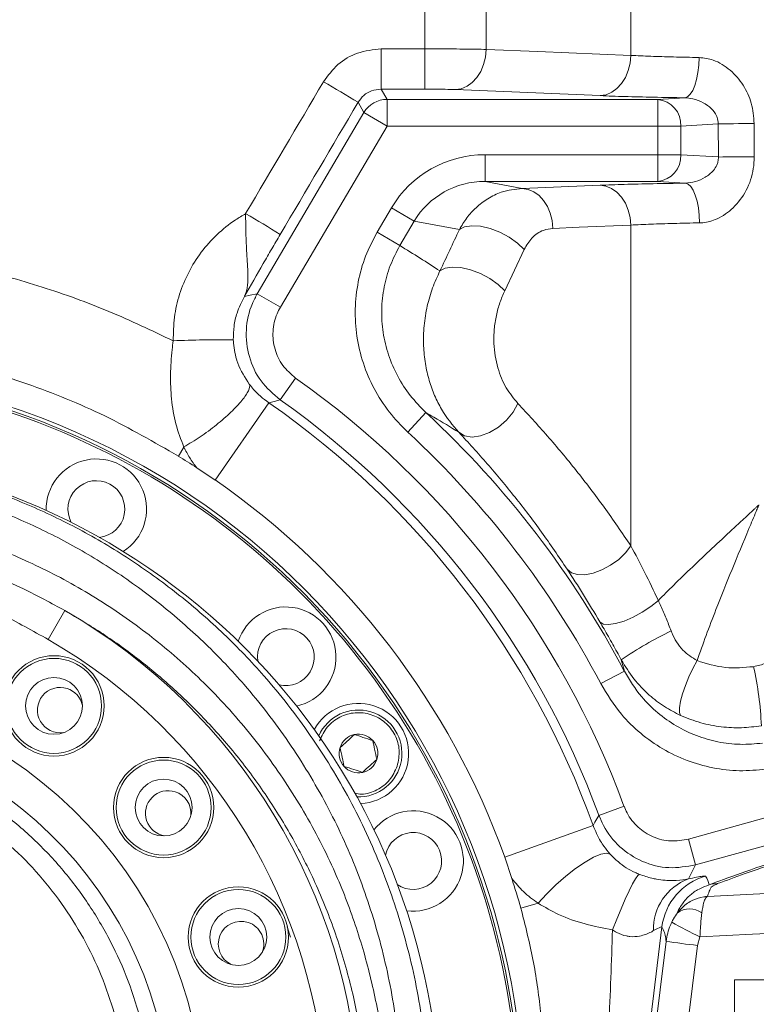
# Model space of a CAD drawing. Header units: millimetres. Extents: x 0 to 16820, y 0 to 11880.
# Tile 27 of 120: x 2758 to 2868, y 8057 to 8204. Entities that reach past the tile are written whole.
import ezdxf

# ---------------------------------------------------------------- set-up
doc = ezdxf.new("R2010")
doc.units = ezdxf.units.MM
doc.header["$LTSCALE"] = 20
doc.linetypes.add('PHANTOM', pattern=[12.7, 6.35, -1.27, 1.27, -1.27, 1.27, -1.27])
doc.styles.add('SLDTEXTSTYLE0', font='TXT', dxfattribs={"width": 0.605})
doc.dimstyles.new('SLDDIMSTYLE0', dxfattribs={"dimtxt": 140, "dimasz": 100, "dimexe": 0, "dimexo": 0.0625, "dimgap": 35, "dimtad": 1, "dimtoh": 1, "dimdec": 0, "dimrnd": 1e-09, "dimzin": 12, "dimdsep": 46, "dimtxsty": 'SLDTEXTSTYLE0', "dimsah": 1, "dimcen": 0.09, "dimadec": 0, "dimazin": 0, "dimtfac": 1, "dimtofl": 0, "dimtmove": 0, "dimatfit": 3, "dimfxl": 0, "dimfrac": 2, "dimtolj": 1, "dimtzin": 12, "dimarcsym": 0})

# ---------------------------------------------------------------- blocks, each defined once
blk = doc.blocks.new('*D5')
at = {"color": 7, "linetype": 'Continuous', "lineweight": 0}
for p, q in [((2720.78, 9015.29), (5150.78, 9015.29)), ((5120.78, 9015.29), (5120.78, 6644.47)), ((2871.03, 6644.47), (5150.78, 6644.47))]:
    blk.add_line(p, q, dxfattribs=at)
for points in [[(5120.78, 9015.29), (5105.78, 8915.29), (5135.78, 8915.29)], [(5120.78, 6644.47), (5135.78, 6744.47), (5105.78, 6744.47)]]:
    blk.add_solid(points, dxfattribs=at)
at = {"color": 7, "linetype": 'Continuous', "lineweight": 0, "insert": (4940.31, 7616), "char_height": 140, "attachment_point": 1, "rotation": 90, "style": 'SLDTEXTSTYLE0'}
blk.add_mtext('2371', dxfattribs=at)

msp = doc.modelspace()

# ---------------------------------------------------------------- linework, layer by layer
at = {"color": 8, "linetype": 'Continuous', "lineweight": 0}
for p, q in [((2818.46, 8199.66), (2818.46, 8309.79)), ((2827.66, 8309.89), (2827.66, 8199.58)), ((2849.29, 8198.68), (2849.29, 8267.72)), ((2811.95, 8193.64), (2811.95, 8199.66)), ((2811.95, 8199.66), (2818.46, 8199.66)), ((2818.46, 8193.64), (2818.46, 8199.66)), ((2811.95, 8193.64), (2812.83, 8192.11)), ((2818.46, 8193.64), (2811.95, 8193.64)), ((2844.69, 8192.67), (2823.06, 8193.57)), ((2809.38, 8190.14), (2808.5, 8191.68)), ((2812.83, 8188.11), (2812.83, 8192.11)), ((2812.83, 8192.11), (2853.31, 8192.11)), ((2853.31, 8192.11), (2857.37, 8192.35)), ((2853.31, 8188.11), (2853.31, 8192.11)), ((2793.43, 8163.06), (2809.38, 8190.14)), ((2809.38, 8190.14), (2812.83, 8188.11)), ((2862.37, 8188.45), (2856.77, 8188.11)), ((2862.39, 8183.5), (2862.37, 8188.45)), ((2867.74, 8188.49), (2867.75, 8183.54)), ((2812.83, 8188.11), (2796.88, 8161.04)), ((2853.31, 8188.11), (2812.83, 8188.11)), ((2853.31, 8183.84), (2853.31, 8188.11)), ((2853.31, 8188.11), (2856.77, 8188.11)), ((2856.77, 8188.11), (2856.77, 8183.84)), ((2827.5, 8183.84), (2827.5, 8179.84)), ((2827.5, 8183.84), (2853.31, 8183.84)), ((2853.31, 8183.84), (2853.31, 8179.84)), ((2853.31, 8183.84), (2856.77, 8183.84)), ((2856.77, 8183.84), (2862.39, 8183.5)), ((2853.31, 8179.84), (2827.5, 8179.84)), ((2827.5, 8179.84), (2833.04, 8178.79)), ((2857.45, 8179.59), (2853.31, 8179.84)), ((2833.04, 8178.79), (2844.69, 8179.27)), ((2811.36, 8172.26), (2813.51, 8175.92)), ((2813.51, 8175.92), (2816.91, 8173.92)), ((2816.91, 8173.92), (2814.75, 8170.26)), ((2823.66, 8172.64), (2816.91, 8173.92)), ((2811.36, 8172.26), (2814.75, 8170.26)), ((2849.29, 8125.37), (2849.29, 8173.32)), ((2833.34, 8169.69), (2830.43, 8163.51)), ((2793.43, 8163.06), (2796.88, 8161.04)), ((2796.85, 8147.18), (2799.15, 8150.45)), ((2787.15, 8135.2), (2795.15, 8146.74)), ((2815.94, 8142.35), (2818.65, 8145.28)), ((2781.63, 8138.77), (2782.45, 8140.13)), ((2764.67, 8115.67), (2762.18, 8111.34)), ((2848.32, 8106.61), (2847.86, 8108.32)), ((2844.79, 8104.75), (2848.32, 8106.61)), ((2857.91, 8081.5), (2887.48, 8089.7)), ((2844.52, 8085.06), (2848.27, 8086.44)), ((2888.55, 8085.85), (2858.97, 8077.65)), ((2830.43, 8078.8), (2843.65, 8083.54)), ((2858.97, 8077.65), (2857.91, 8081.5)), ((2858.97, 8077.65), (2857.89, 8075.55)), ((2860.76, 8072.93), (2870.54, 8073.42)), ((2832.85, 8071.18), (2835.43, 8071.91)), ((2798.41, 8066.85), (2797.89, 8068.4)), ((2859.63, 8066.89), (2859.25, 8065.6)), ((2859.25, 8065.6), (2848.81, 7980.61))]:
    msp.add_line(p, q, dxfattribs=at)
at = {"color": 7, "linetype": 'Continuous', "lineweight": 0}
for p, q in [((2787.15, 8135.2), (2784.38, 8137.03)), ((2831.49, 8075.64), (2830.43, 8078.8)), ((2864.78, 8060.47), (2864.78, 7981.13)), ((2870.84, 8060.47), (2864.78, 8060.47))]:
    msp.add_line(p, q, dxfattribs=at)
at = {"color": 8, "linetype": 'Continuous', "lineweight": 0, "flags": 128}
for points in [[(2823.06, 8193.57), (2823.94, 8193.71), (2824.8, 8194.07), (2825.58, 8194.63), (2826.28, 8195.38), (2826.85, 8196.28), (2827.28, 8197.31), (2827.55, 8198.42), (2827.66, 8199.58)], [(2827.66, 8199.58), (2835.37, 8199.26), (2849.29, 8198.68)], [(2844.69, 8192.67), (2845.58, 8192.81), (2846.43, 8193.17), (2847.22, 8193.73), (2847.91, 8194.48), (2848.48, 8195.38), (2848.91, 8196.41), (2849.19, 8197.53), (2849.29, 8198.68)], [(2857.37, 8192.35), (2857.78, 8192.5), (2858.17, 8192.87), (2858.54, 8193.44), (2858.86, 8194.19), (2859.13, 8195.09), (2859.33, 8196.12), (2859.46, 8197.22), (2859.51, 8198.37)], [(2862.37, 8188.45), (2862.82, 8188.46), (2863.35, 8188.46), (2863.96, 8188.47), (2864.64, 8188.47), (2865.37, 8188.48), (2866.14, 8188.48), (2866.93, 8188.49), (2867.74, 8188.49)], [(2857.45, 8179.59), (2857.85, 8179.44), (2858.24, 8179.08), (2858.6, 8178.52), (2858.92, 8177.79), (2859.19, 8176.89), (2859.39, 8175.88), (2859.52, 8174.79), (2859.58, 8173.65)], [(2833.04, 8178.79), (2833.93, 8178.65), (2834.77, 8178.3), (2835.56, 8177.74), (2836.25, 8177), (2836.82, 8176.1), (2837.25, 8175.08), (2837.53, 8173.98), (2837.64, 8172.83)], [(2844.69, 8179.27), (2845.57, 8179.14), (2846.42, 8178.78), (2847.21, 8178.22), (2847.9, 8177.48), (2848.47, 8176.59), (2848.9, 8175.57), (2849.18, 8174.46), (2849.29, 8173.32)], [(2823.66, 8172.64), (2824.42, 8173.05), (2825.49, 8173.22), (2826.8, 8173.13), (2828.24, 8172.8), (2829.71, 8172.24), (2831.12, 8171.5), (2832.36, 8170.63), (2833.34, 8169.69)], [(2849.29, 8173.32), (2841.58, 8173), (2837.64, 8172.83)], [(2820.74, 8166.46), (2821.51, 8166.87), (2822.58, 8167.04), (2823.88, 8166.95), (2825.32, 8166.62), (2826.8, 8166.06), (2828.2, 8165.32), (2829.44, 8164.45), (2830.43, 8163.51)], [(2791.51, 8162.65), (2792.34, 8162.83), (2793.43, 8163.06)], [(2796.85, 8147.18), (2795.96, 8146.95), (2795.15, 8146.74)], [(2823.56, 8142.34), (2824.44, 8141.82), (2825.56, 8141.63), (2826.83, 8141.79), (2828.17, 8142.29), (2829.48, 8143.09), (2830.68, 8144.13), (2831.67, 8145.34), (2832.4, 8146.64)], [(2839.76, 8121.87), (2840.4, 8121.34), (2841.3, 8121.06), (2842.41, 8121.04), (2843.66, 8121.28), (2844.97, 8121.76), (2846.27, 8122.46), (2847.47, 8123.33), (2848.49, 8124.32), (2849.29, 8125.37)], [(2844.66, 8113.99), (2845.15, 8113.67), (2845.96, 8113.58), (2847.02, 8113.73), (2848.27, 8114.11), (2849.63, 8114.69), (2851, 8115.43), (2852.29, 8116.29), (2853.41, 8117.19)], [(2856.74, 8100), (2856.58, 8100.45), (2856.58, 8101.16), (2856.73, 8102.11), (2857.02, 8103.23), (2857.44, 8104.47), (2857.96, 8105.76), (2858.56, 8107.02), (2859.2, 8108.19)], [(2843.65, 8083.54), (2843.92, 8084.02), (2844.52, 8085.06)], [(2835.43, 8071.91), (2836.69, 8073.29), (2838.08, 8074.66), (2839.55, 8075.96), (2841.03, 8077.12), (2842.44, 8078.08), (2843.72, 8078.81), (2844.8, 8079.27), (2845.64, 8079.43), (2846.19, 8079.28)], [(2846.54, 8067.95), (2847.18, 8069.56), (2847.82, 8071.1), (2848.45, 8072.53), (2849.03, 8073.78), (2849.55, 8074.81), (2849.99, 8075.58), (2850.33, 8076.07), (2850.56, 8076.24)], [(2853.93, 8068.38), (2852.72, 8058.47), (2850.22, 8038.16)], [(2844.11, 7981.22), (2845.33, 7991.15), (2850.2, 8030.85), (2854.55, 8066.21)], [(2870.84, 8067.45), (2867.46, 8067.28), (2859.63, 8066.89)]]:
    msp.add_lwpolyline(points, dxfattribs=at)
at = {"color": 7, "linetype": 'Continuous', "lineweight": 0}
for centre, radius in [((2763.03, 8101.43), 7.5), ((2763.03, 8101.43), 4.25), ((2779.42, 8086.23), 7.5), ((2779.42, 8086.23), 4.25), ((2790.6, 8066.87), 7.5), ((2790.6, 8066.87), 4.25)]:
    msp.add_circle(centre, radius, dxfattribs=at)
at = {"color": 8, "linetype": 'Continuous', "lineweight": 0}
for centre in [(2763.03, 8101.43), (2779.42, 8086.23), (2790.6, 8066.87)]:
    msp.add_circle(centre, 7.1, dxfattribs=at)
at = {"color": 7, "linetype": 'Continuous', "lineweight": 30}
msp.add_arc((2720.78, 7139.47), 1875.82, 300, 180, dxfattribs=at)
at = {"color": 7, "linetype": 'PHANTOM', "lineweight": 30}
msp.add_arc((2720.78, 7139.47), 1203.01, 352.93959, 127.06041, dxfattribs=at)
at = {"color": 8, "linetype": 'Continuous', "lineweight": 0}
for centre, radius, start, end in [((2609.8, 7863.47), 383.67, 58.8083, 59.706), ((2812.83, 8188.11), 4, 90.0424, 149.4576), ((2852.94, 8188.29), 3.84, 357.3657, 84.4557), ((2852.94, 8183.66), 3.84, 275.5443, 2.6343), ((2869.15, 7707.4), 476.14, 90.1681, 90.8133), ((2695.22, 8008.51), 192.44, 58.1181, 59.9125), ((2788.37, 7984.98), 171.2, 89.5076, 92.5156), ((2720.78, 8039.47), 135.86, 20.2281, 54.7719), ((2720.78, 8039.47), 131.87, 20.2281, 54.7719), ((2720.78, 8039.47), 130.53, 19.7333, 55.2667), ((2720.78, 8039.47), 144.13, 27.7654, 47.2346), ((2720.78, 8039.47), 140.14, 27.7654, 47.2346), ((2720.78, 8039.47), 87.93, 2.5473, 60.0607), ((2880.34, 8060.78), 57.58, 115.7541, 124.3367), ((2720.78, 8039.47), 82.94, 2.5473, 60.0607), ((2818.36, 8096.26), 50.5, 2.4879, 12.6133), ((2720.78, 8039.47), 64.74, 1.6236, 178.3764), ((2720.78, 8039.47), 59.75, 1.6236, 178.3764), ((2860.65, 8068.07), 7.97, 110.2436, 181.7982), ((2862.87, 8067.28), 9, 105.5159, 172.9521), ((2862.35, 8069.47), 5.38, 90.8865, 104.775), ((2858.1, 8067.82), 3.24, 56.0336, 124.7398), ((2881.89, 8114.53), 52.59, 239.7628, 244.957), ((2880.55, 8248.41), 184.04, 261.8766, 263.3524)]:
    msp.add_arc(centre, radius, start, end, dxfattribs=at)
at = {"color": 7, "linetype": 'Continuous', "lineweight": 0}
for centre, radius, start, end in [((2720.78, 8039.47), 112.5, 342, 162), ((2720.78, 8039.47), 112, 335.7818, 204.2182), ((2720.78, 8039.47), 111.7, 336.0886, 162), ((2720.78, 8039.47), 100, 2.5473, 177.4527), ((2769.37, 8130.85), 7.5, 302.3297, 181.6703), ((2720.78, 8039.47), 116.46, 56.9044, 58.5044), ((2769.37, 8130.85), 4.25, 275.8872, 208.1128), ((2720.78, 8039.47), 116.49, 19.7333, 55.2667), ((2797.7, 8108.72), 7.5, 282.3297, 161.6703), ((2797.7, 8108.72), 4.25, 255.8872, 188.1128), ((2763.95, 8100.79), 3.4, 72, 278.7013), ((2763.95, 8100.79), 3.4, 11.8701, 72), ((2808.56, 8094.31), 7.5, 72, 151.6703), ((2808.56, 8094.31), 6.5, 267.8918, 156.1082), ((2808.56, 8094.31), 7.5, 272.3297, 72), ((2808.56, 8094.31), 2.89, 102, 162), ((2808.56, 8094.31), 2.89, 42, 102), ((2808.56, 8094.31), 2.89, 342, 42), ((2808.56, 8094.31), 2.89, 162, 222), ((2808.56, 8094.31), 2.89, 282, 342), ((2808.56, 8094.31), 2.89, 222, 282), ((2780.11, 8085.35), 3.4, 72, 261.5584), ((2780.11, 8085.35), 3.4, 354.7273, 72), ((2816.75, 8078.24), 7.5, 262.3297, 141.6703), ((2816.75, 8078.24), 4.25, 235.8872, 168.1128), ((2720.78, 8039.47), 116.46, 15.8012, 18.0956), ((2791, 8065.82), 3.4, 72, 244.4155), ((2791, 8065.82), 3.4, 337.5845, 72)]:
    msp.add_arc(centre, radius, start, end, dxfattribs=at)
at = {"color": 8, "linetype": 'Continuous', "lineweight": 0}
for centre, major_axis, ratio, start_param, end_param in [((2652.61, 8214.47), (2362.23, 3999.37), 0.030101, 4.720305, 4.725237), ((2657.78, 8211.42), (2362.22, 4005.37), 0.030079, 4.720265, 4.725198), ((2827.6, 8167.83), (15.99, -3.03), 0.982898, 1.761463, 2.802202), ((2827.6, 8167.83), (12.13, -2.3), 0.971911, 1.761463, 2.802202), ((8873.33, 16097.12), (6907.5, 10861.92), 0.104121, 2.452273, 2.453102), ((2731.74, 8033.01), (140.99, -83.05), 0.980193, 1.516001, 1.559358), ((3973.29, 8381.75), (1116.77, 309.33), 0.009153, 2.892354, 3.049544), ((-514.67, 7137.6), (3375.6, 937.3), 0.033629, 6.28126, 6.292924)]:
    msp.add_ellipse(centre, major_axis=major_axis, ratio=ratio, start_param=start_param, end_param=end_param, dxfattribs=at)
for points, knots in [([(2803.34, 8194.75), (2804, 8195.66), (2805.33, 8197.47), (2808.41, 8199.28), (2810.74, 8199.53), (2811.95, 8199.66)], [0, 0, 0, 0, 0.324848, 0.649857, 1, 1, 1, 1]), ([(2818.46, 8199.66), (2819.25, 8199.66), (2821.38, 8199.66), (2824.75, 8199.64), (2826.69, 8199.6), (2827.66, 8199.58)], [0, 0, 0, 0, 0.227441, 0.613743, 1, 1, 1, 1]), ([(2849.29, 8198.68), (2850.25, 8198.64), (2852.16, 8198.55), (2855.63, 8198.45), (2858.2, 8198.4), (2859.51, 8198.37)], [0, 0, 0, 0, 0.335098, 0.662795, 1, 1, 1, 1]), ([(2859.51, 8198.37), (2860.22, 8198.29), (2861.88, 8198.08), (2864.25, 8196.58), (2866.18, 8194.3), (2867.48, 8191.53), (2867.65, 8189.52), (2867.74, 8188.49)], [0, 0, 0, 0, 0.157958, 0.3694807, 0.5768961, 0.7841734, 1, 1, 1, 1]), ([(2811.95, 8193.64), (2811.46, 8193.59), (2810.53, 8193.49), (2809.3, 8192.77), (2808.77, 8192.04), (2808.5, 8191.68)], [0, 0, 0, 0, 0.350096, 0.675005, 1, 1, 1, 1]), ([(2823.06, 8193.57), (2822.57, 8193.59), (2821.61, 8193.62), (2819.92, 8193.64), (2818.86, 8193.64), (2818.46, 8193.64)], [0, 0, 0, 0, 0.386286, 0.772576, 1, 1, 1, 1]), ([(2857.37, 8192.35), (2855.79, 8192.38), (2852.6, 8192.43), (2848.29, 8192.53), (2845.89, 8192.62), (2844.69, 8192.67)], [0, 0, 0, 0, 0.327705, 0.664916, 1, 1, 1, 1]), ([(2862.37, 8188.45), (2862.34, 8188.78), (2862.3, 8189.2), (2861.96, 8189.99), (2861.32, 8190.83), (2860.1, 8191.68), (2858.73, 8192.24), (2857.77, 8192.32), (2857.37, 8192.35)], [0, 0, 0, 0, 0.139746, 0.179322, 0.372064, 0.590159, 0.826375, 1, 1, 1, 1]), ([(2857.45, 8179.59), (2857.96, 8179.64), (2859, 8179.74), (2860.45, 8180.41), (2861.54, 8181.28), (2862.11, 8182.15), (2862.36, 8182.84), (2862.38, 8183.26), (2862.39, 8183.5)], [0, 0, 0, 0, 0.218768, 0.448538, 0.68356, 0.822821, 0.896604, 1, 1, 1, 1]), ([(2867.75, 8183.54), (2867.72, 8182.94), (2867.64, 8181.21), (2866.7, 8178.47), (2864.77, 8175.85), (2862.42, 8174.21), (2860.61, 8173.69), (2859.73, 8173.66), (2859.58, 8173.65)], [0, 0, 0, 0, 0.1259586, 0.3659768, 0.5957379, 0.8023295, 0.965553, 1, 1, 1, 1]), ([(2844.69, 8179.27), (2845.86, 8179.32), (2848.23, 8179.41), (2852.56, 8179.51), (2855.81, 8179.56), (2857.45, 8179.59)], [0, 0, 0, 0, 0.325828, 0.661099, 1, 1, 1, 1]), ([(2823.66, 8172.64), (2824.01, 8173.24), (2824.72, 8174.45), (2826.16, 8176.02), (2827.9, 8177.33), (2830.21, 8178.47), (2831.99, 8178.67), (2833.04, 8178.79)], [0, 0, 0, 0, 0.163876, 0.333088, 0.521249, 0.716336, 1, 1, 1, 1]), ([(2780.86, 8156.01), (2780.88, 8157.19), (2780.92, 8159.55), (2781.73, 8163.01), (2783.08, 8166.29), (2784.97, 8169.31), (2787.34, 8171.95), (2789.65, 8173.82), (2791.18, 8174.72), (2791.69, 8175.02)], [0, 0, 0, 0, 0.153613, 0.307227, 0.460897, 0.61457, 0.768474, 0.92238, 1, 1, 1, 1]), ([(2791.51, 8162.65), (2791.51, 8162.65), (2791.76, 8163.15), (2792, 8164.1), (2792.04, 8165.81), (2791.95, 8167.58), (2791.82, 8169.66), (2791.7, 8172.17), (2791.69, 8174.01), (2791.69, 8175.02)], [0, 0, 0, 0, 0.001468, 0.214861, 0.358156, 0.501385, 0.655966, 0.81048, 1, 1, 1, 1]), ([(2859.58, 8173.65), (2858.26, 8173.62), (2855.67, 8173.57), (2852.18, 8173.46), (2850.26, 8173.36), (2849.29, 8173.32)], [0, 0, 0, 0, 0.3388729, 0.6647119, 1, 1, 1, 1]), ([(2815.94, 8142.35), (2814.97, 8143.33), (2813.04, 8145.3), (2810.81, 8148.82), (2809.18, 8152.63), (2808.22, 8156.66), (2807.97, 8160.77), (2808.42, 8164.82), (2809.5, 8168.72), (2810.74, 8171.08), (2811.36, 8172.26)], [0, 0, 0, 0, 0.126411, 0.252816, 0.379289, 0.505752, 0.630963, 0.756165, 0.878084, 1, 1, 1, 1]), ([(2837.64, 8172.83), (2837.16, 8172.76), (2836.05, 8172.6), (2834.49, 8171.59), (2833.7, 8170.28), (2833.34, 8169.69)], [0, 0, 0, 0, 0.294795, 0.6819, 1, 1, 1, 1]), ([(2796.86, 8171.92), (2796.43, 8171.19), (2795.57, 8169.72), (2793.77, 8166.6), (2792.44, 8164.27), (2791.51, 8162.65), (2791.51, 8162.65)], [0, 0, 0, 0, 0.2270265, 0.4593728, 0.9975861, 1, 1, 1, 1]), ([(2627.97, 8132.61), (2630.67, 8135.11), (2636.06, 8140.11), (2644.9, 8146.74), (2654.25, 8152.69), (2664.13, 8157.85), (2674.46, 8162.18), (2685.11, 8165.65), (2696, 8168.21), (2707.08, 8169.82), (2718.28, 8170.5), (2729.49, 8170.25), (2740.43, 8169.07), (2751.05, 8167.03), (2761.28, 8164.18), (2771.29, 8160.58), (2777.67, 8157.53), (2780.86, 8156.01)], [0, 0, 0, 0, 0.066783, 0.133681, 0.200463, 0.268109, 0.335995, 0.40388, 0.471524, 0.539231, 0.60718, 0.675129, 0.742836, 0.807024, 0.871417, 0.935811, 1, 1, 1, 1]), ([(2814.75, 8170.26), (2814.24, 8169.27), (2813.21, 8167.31), (2812.31, 8164.05), (2811.94, 8160.68), (2812.16, 8157.24), (2812.97, 8153.88), (2814.35, 8150.69), (2816.22, 8147.75), (2817.84, 8146.11), (2818.65, 8145.28)], [0, 0, 0, 0, 0.1215935, 0.2431913, 0.3682375, 0.4932954, 0.6198737, 0.7464653, 0.8732283, 1, 1, 1, 1]), ([(2823.56, 8142.34), (2822.65, 8143.42), (2821.27, 8145.06), (2819.92, 8147.81), (2819.08, 8150.1), (2818.52, 8152.6), (2818.23, 8155.37), (2818.32, 8158.28), (2818.79, 8161.2), (2819.59, 8163.97), (2820.36, 8165.63), (2820.74, 8166.46)], [0, 0, 0, 0, 0.18001, 0.271984, 0.363934, 0.463344, 0.562747, 0.674247, 0.785786, 0.892868, 1, 1, 1, 1]), ([(2830.43, 8163.51), (2830.18, 8162.93), (2829.67, 8161.76), (2829.14, 8159.81), (2828.83, 8157.74), (2828.78, 8155.69), (2828.98, 8153.74), (2829.5, 8151.43), (2830.57, 8148.85), (2831.79, 8147.38), (2832.4, 8146.64)], [0, 0, 0, 0, 0.10924, 0.218378, 0.328459, 0.438443, 0.53563, 0.632837, 0.815391, 1, 1, 1, 1]), ([(2791.51, 8162.65), (2791.1, 8161.83), (2790.39, 8160.43), (2789.89, 8158.2), (2789.86, 8156.85), (2789.84, 8156.17)], [0, 0, 0, 0, 0.402068, 0.696756, 1, 1, 1, 1]), ([(2796.85, 8147.18), (2795.82, 8148.07), (2793.77, 8149.84), (2792.03, 8153.6), (2791.57, 8157.65), (2792.28, 8160.9), (2793.17, 8162.57), (2793.43, 8163.06)], [0, 0, 0, 0, 0.226631, 0.453301, 0.679848, 0.906331, 1, 1, 1, 1]), ([(2796.88, 8161.04), (2796.7, 8160.71), (2796.11, 8159.59), (2795.63, 8157.43), (2795.94, 8154.73), (2797.1, 8152.22), (2798.47, 8151.04), (2799.15, 8150.45)], [0, 0, 0, 0, 0.093682, 0.320169, 0.546694, 0.77335, 1, 1, 1, 1]), ([(2782.45, 8140.13), (2782.01, 8141.26), (2781.12, 8143.57), (2780.55, 8147.21), (2780.4, 8150.95), (2780.58, 8153.88), (2780.8, 8155.57), (2780.86, 8156.01)], [0, 0, 0, 0, 0.232289, 0.471127, 0.693148, 0.920354, 1, 1, 1, 1]), ([(2789.84, 8156.17), (2789.85, 8156), (2789.88, 8155.35), (2790.05, 8154.24), (2790.31, 8153.27), (2790.89, 8151.6), (2791.59, 8150.52), (2792.24, 8149.52)], [0, 0, 0, 0, 0.06799, 0.255739, 0.444125, 0.483552, 1, 1, 1, 1]), ([(2782.46, 8140.14), (2783.26, 8140.62), (2784.87, 8141.58), (2787.36, 8143.44), (2789.56, 8145.35), (2791.25, 8147.15), (2792.22, 8148.6), (2792.35, 8149.27), (2792.25, 8149.5), (2792.24, 8149.52)], [0, 0, 0, 0, 0.165066, 0.330132, 0.495198, 0.660264, 0.82533, 0.985474, 1, 1, 1, 1]), ([(2792.24, 8149.52), (2792.45, 8149.26), (2792.95, 8148.64), (2793.89, 8147.68), (2794.73, 8147.05), (2795.15, 8146.74)], [0, 0, 0, 0, 0.254233, 0.620251, 1, 1, 1, 1]), ([(2832.4, 8146.64), (2833.88, 8145.04), (2836.84, 8141.84), (2841.14, 8136.66), (2845.32, 8131.21), (2847.97, 8127.31), (2849.29, 8125.37)], [0, 0, 0, 0, 0.249031, 0.498054, 0.749033, 1, 1, 1, 1]), ([(2823.56, 8142.34), (2822.33, 8143.1), (2820.7, 8144.1), (2819.05, 8145.05), (2818.65, 8145.28)], [0, 0, 0, 0, 0.758203, 1, 1, 1, 1]), ([(2839.76, 8121.87), (2838.5, 8123.73), (2835.98, 8127.46), (2831.98, 8132.68), (2827.85, 8137.68), (2824.99, 8140.79), (2823.56, 8142.34)], [0, 0, 0, 0, 0.248962, 0.497937, 0.748964, 1, 1, 1, 1]), ([(2782.46, 8140.14), (2782.46, 8140.14), (2782.45, 8140.14), (2782.45, 8140.13), (2782.45, 8140.13)], [0, 0, 0, 0, 0.754753, 1, 1, 1, 1]), ([(2784.38, 8137.03), (2784.01, 8137.53), (2783.26, 8138.52), (2782.73, 8139.6), (2782.46, 8140.14)], [0, 0, 0, 0, 0.497459, 1, 1, 1, 1]), ([(2729.23, 8138.98), (2731.11, 8138.79), (2735.85, 8138.29), (2743.36, 8136.82), (2751.64, 8134.46), (2759.65, 8131.4), (2767.41, 8127.64), (2774.86, 8123.16), (2781.93, 8118), (2788.51, 8112.26), (2795.13, 8105.36), (2801.54, 8097.13), (2807.43, 8087.5), (2812.22, 8077.24), (2815.77, 8066.45), (2818.2, 8055.28), (2818.72, 8047.65), (2818.98, 8043.83)], [0, 0, 0, 0, 0.038859, 0.097843, 0.157085, 0.216348, 0.275358, 0.336577, 0.398038, 0.459516, 0.520757, 0.600462, 0.68041, 0.760114, 0.839999, 0.920133, 1, 1, 1, 1]), ([(2814.99, 8044.47), (2814.74, 8048.16), (2814.24, 8055.56), (2811.92, 8066.38), (2808.52, 8076.83), (2803.93, 8086.76), (2798.29, 8096.1), (2792.15, 8104.07), (2785.79, 8110.76), (2779.49, 8116.33), (2772.7, 8121.34), (2765.56, 8125.68), (2758.11, 8129.33), (2750.42, 8132.3), (2742.47, 8134.59), (2736.24, 8135.82), (2732.69, 8136.28), (2731.89, 8136.38)], [0, 0, 0, 0, 0.081925, 0.16412, 0.246063, 0.327729, 0.409642, 0.491306, 0.553842, 0.616618, 0.679374, 0.741882, 0.801881, 0.862142, 0.92238, 0.982347, 1, 1, 1, 1]), ([(2853.41, 8117.19), (2854.16, 8117.95), (2855.79, 8119.59), (2858.48, 8122.18), (2861.41, 8124.96), (2864, 8127.37), (2865.93, 8129.15), (2867.01, 8130.15), (2867.62, 8130.72), (2867.97, 8131.05), (2868.17, 8131.23), (2868.29, 8131.34), (2868.36, 8131.4), (2868.39, 8131.43), (2868.42, 8131.46), (2868.43, 8131.47), (2868.44, 8131.48)], [0, 0, 0, 0, 0.16677, 0.359618, 0.552483, 0.748542, 0.857068, 0.918469, 0.953441, 0.973402, 0.984804, 0.991318, 0.995039, 0.997667, 0.998157, 1, 1, 1, 1]), ([(2868.44, 8131.48), (2868.44, 8131.46), (2868.42, 8131.44), (2868.39, 8131.35), (2868.25, 8131.03), (2867.77, 8129.87), (2866.45, 8126.73), (2864.4, 8121.8), (2862.26, 8116.48), (2860.52, 8111.94), (2859.64, 8109.44), (2859.2, 8108.19)], [0, 0, 0, 0, 0.001732, 0.003202, 0.011465, 0.041075, 0.148374, 0.405385, 0.662349, 0.831186, 1, 1, 1, 1]), ([(2733.07, 8130.53), (2734.67, 8130.29), (2739.41, 8129.58), (2747.15, 8127.66), (2756.08, 8124.5), (2764.71, 8120.4), (2772.93, 8115.38), (2780.64, 8109.48), (2787.85, 8102.67), (2794.4, 8094.93), (2800.18, 8086.33), (2804.69, 8077.7), (2808.04, 8069.23), (2810.42, 8061.06), (2812.12, 8052.69), (2812.59, 8047), (2812.82, 8044.17)], [0, 0, 0, 0, 0.03736, 0.110405, 0.183678, 0.256747, 0.332982, 0.409439, 0.485696, 0.567729, 0.650006, 0.73204, 0.7989, 0.866034, 0.933157, 1, 1, 1, 1]), ([(2732.65, 8127.06), (2735.51, 8126.53), (2741.26, 8125.48), (2749.9, 8122.7), (2757.74, 8119.42), (2762.62, 8116.78), (2764.67, 8115.67)], [0, 0, 0, 0, 0.2541537, 0.5110949, 0.7944262, 1, 1, 1, 1]), ([(2849.29, 8125.37), (2849.98, 8124.07), (2851.36, 8121.45), (2852.72, 8118.62), (2853.41, 8117.19)], [0, 0, 0, 0, 0.497028, 1, 1, 1, 1]), ([(2762.18, 8111.34), (2759.85, 8112.64), (2755.18, 8115.24), (2747.8, 8118.61), (2740.09, 8121.49), (2734.67, 8122.69), (2731.95, 8123.3)], [0, 0, 0, 0, 0.24512, 0.491204, 0.744302, 1, 1, 1, 1]), ([(2844.66, 8113.99), (2843.84, 8115.36), (2842.19, 8118.14), (2840.58, 8120.62), (2839.76, 8121.87)], [0, 0, 0, 0, 0.49679, 1, 1, 1, 1]), ([(2853.41, 8117.19), (2853.53, 8116.92), (2853.92, 8116.05), (2854.58, 8114.52), (2855.07, 8113.27), (2855.32, 8112.64)], [0, 0, 0, 0, 0.1881082, 0.5889826, 1, 1, 1, 1]), ([(2809.83, 8043.43), (2809.6, 8046.12), (2809.16, 8051.5), (2807.55, 8059.49), (2805.25, 8067.37), (2802.28, 8074.79), (2798.81, 8081.64), (2794.91, 8087.98), (2790.45, 8094.03), (2785.68, 8099.44), (2780.77, 8104.21), (2775.76, 8108.39), (2770.42, 8112.27), (2766.59, 8114.53), (2764.67, 8115.67)], [0, 0, 0, 0, 0.090247, 0.180497, 0.273847, 0.367202, 0.45065, 0.534099, 0.619804, 0.705508, 0.778348, 0.851186, 0.925594, 1, 1, 1, 1]), ([(2847.86, 8108.32), (2847.44, 8109.09), (2846.58, 8110.66), (2845.5, 8112.55), (2844.87, 8113.64), (2844.66, 8113.99)], [0, 0, 0, 0, 0.398342, 0.806887, 1, 1, 1, 1]), ([(2855.32, 8112.64), (2855.35, 8112.55), (2855.77, 8111.5), (2856.84, 8109.69), (2858.45, 8108.67), (2859.2, 8108.19)], [0, 0, 0, 0, 0.044726, 0.557568, 1, 1, 1, 1]), ([(2867.64, 8107.29), (2868.27, 8107.43), (2869.53, 8107.73), (2871.12, 8108.77), (2872.26, 8110.17), (2872.67, 8111.42), (2872.71, 8112.12), (2872.71, 8112.23)], [0, 0, 0, 0, 0.242649, 0.478273, 0.715214, 0.955717, 1, 1, 1, 1]), ([(2856.74, 8100), (2855.91, 8100.41), (2854.25, 8101.26), (2851.88, 8103.1), (2849.64, 8105.41), (2848.46, 8107.34), (2847.86, 8108.32)], [0, 0, 0, 0, 0.225593, 0.456361, 0.723994, 1, 1, 1, 1]), ([(2859.2, 8108.19), (2860.6, 8107.76), (2863.33, 8106.91), (2866.22, 8107.16), (2867.64, 8107.29)], [0, 0, 0, 0, 0.512959, 1, 1, 1, 1]), ([(2848.32, 8106.61), (2849.13, 8105.29), (2850.52, 8103), (2853.26, 8100.33), (2856.02, 8098.36), (2859.07, 8096.9), (2862.29, 8095.97), (2865.64, 8095.56), (2867.87, 8095.76), (2868.98, 8095.86)], [0, 0, 0, 0, 0.186521, 0.323159, 0.459785, 0.594936, 0.730074, 0.865041, 1, 1, 1, 1]), ([(2869.54, 8091.96), (2868.21, 8091.84), (2865.54, 8091.59), (2861.52, 8092.07), (2857.65, 8093.18), (2854, 8094.92), (2850.7, 8097.26), (2847.41, 8100.44), (2845.75, 8103.17), (2844.79, 8104.75)], [0, 0, 0, 0, 0.135303, 0.270612, 0.405858, 0.541112, 0.677553, 0.814003, 1, 1, 1, 1]), ([(2868.81, 8098.45), (2867.82, 8098.33), (2865.83, 8098.07), (2862.77, 8098.24), (2859.68, 8098.82), (2857.73, 8099.6), (2856.74, 8100)], [0, 0, 0, 0, 0.239102, 0.48406, 0.738549, 1, 1, 1, 1]), ([(2663.74, 8041.08), (2663.8, 8042.45), (2663.94, 8045.98), (2664.81, 8051.62), (2666.48, 8057.9), (2668.84, 8063.91), (2671.84, 8069.56), (2675.41, 8074.81), (2679.52, 8079.61), (2684.1, 8083.89), (2689.08, 8087.62), (2694.44, 8090.79), (2700.1, 8093.35), (2706, 8095.28), (2712.11, 8096.58), (2718.37, 8097.18), (2724.68, 8097.1), (2731, 8096.32), (2737.25, 8094.81), (2743.33, 8092.59), (2749.16, 8089.7), (2754.64, 8086.12), (2759.7, 8081.92), (2764.25, 8077.19), (2768.21, 8071.95), (2771.56, 8066.3), (2774.24, 8060.32), (2776.19, 8054.06), (2777.48, 8047.63), (2777.71, 8043.26), (2777.83, 8041.08)], [0, 0, 0, 0, 0.023282, 0.060114, 0.097062, 0.133895, 0.169843, 0.205899, 0.241845, 0.276883, 0.312025, 0.34706, 0.381764, 0.416573, 0.451274, 0.486482, 0.521805, 0.557014, 0.593227, 0.629564, 0.665782, 0.702785, 0.739915, 0.776923, 0.814062, 0.851322, 0.888463, 0.925603, 0.962861, 1, 1, 1, 1]), ([(2774.09, 8041.7), (2773.98, 8043.75), (2773.76, 8047.84), (2772.57, 8053.88), (2770.75, 8059.75), (2768.24, 8065.37), (2765.12, 8070.68), (2761.43, 8075.59), (2757.17, 8080.04), (2752.45, 8083.98), (2747.32, 8087.35), (2741.87, 8090.07), (2736.19, 8092.15), (2730.34, 8093.57), (2724.43, 8094.31), (2718.52, 8094.38), (2712.67, 8093.81), (2706.96, 8092.6), (2701.44, 8090.78), (2696.14, 8088.38), (2691.14, 8085.4), (2686.48, 8081.89), (2682.2, 8077.87), (2678.37, 8073.36), (2675.03, 8068.43), (2672.23, 8063.12), (2670.03, 8057.48), (2668.48, 8051.59), (2667.66, 8046.29), (2667.53, 8042.98), (2667.48, 8041.7)], [0, 0, 0, 0, 0.037232, 0.074582, 0.111815, 0.149019, 0.186341, 0.223542, 0.260541, 0.297661, 0.334654, 0.370788, 0.407041, 0.44317, 0.478264, 0.513474, 0.548568, 0.583182, 0.617906, 0.652524, 0.687537, 0.722659, 0.757678, 0.793673, 0.829779, 0.865778, 0.902701, 0.939738, 0.976661, 1, 1, 1, 1]), ([(2807.97, 8088.36), (2808.33, 8088.3), (2809.47, 8088.1), (2811.39, 8088.77), (2813.36, 8090.23), (2814.02, 8091.69), (2814.36, 8092.43)], [0, 0, 0, 0, 0.130207, 0.420138, 0.710069, 1, 1, 1, 1]), ([(2848.27, 8086.44), (2848.41, 8086.1), (2848.9, 8084.93), (2850.27, 8083.2), (2852.56, 8081.72), (2855.23, 8081.04), (2857.02, 8081.35), (2857.91, 8081.5)], [0, 0, 0, 0, 0.093682, 0.320169, 0.546694, 0.77335, 1, 1, 1, 1]), ([(2858.97, 8077.65), (2857.64, 8077.42), (2854.97, 8076.95), (2850.95, 8077.99), (2847.52, 8080.19), (2845.46, 8082.8), (2844.73, 8084.55), (2844.52, 8085.06)], [0, 0, 0, 0, 0.226631, 0.453301, 0.679848, 0.906331, 1, 1, 1, 1]), ([(2891.61, 8084.54), (2888.97, 8083.72), (2883.94, 8082.14), (2877.24, 8079.99), (2871.36, 8078.06), (2866.16, 8076.29), (2863.57, 8075.33), (2862.27, 8074.85)], [0, 0, 0, 0, 0.215145, 0.4082944, 0.6013852, 0.800747, 1, 1, 1, 1]), ([(2843.65, 8083.54), (2843.99, 8082.73), (2844.46, 8081.62), (2845.37, 8080.26), (2845.87, 8079.66), (2846.19, 8079.28)], [0, 0, 0, 0, 0.507441, 0.68997, 1, 1, 1, 1]), ([(2846.19, 8079.28), (2846.59, 8078.88), (2847.66, 8077.79), (2849.19, 8076.81), (2850.35, 8076.33), (2850.56, 8076.24)], [0, 0, 0, 0, 0.330659, 0.87931, 1, 1, 1, 1]), ([(2835.43, 8071.91), (2834.67, 8072.46), (2833.21, 8073.51), (2832.05, 8074.95), (2831.49, 8075.64)], [0, 0, 0, 0, 0.519432, 1, 1, 1, 1]), ([(2850.56, 8076.24), (2851.2, 8076.03), (2852.09, 8075.72), (2853.37, 8075.47), (2854.43, 8075.34), (2856.03, 8075.3), (2857.15, 8075.42), (2857.75, 8075.53), (2857.89, 8075.55)], [0, 0, 0, 0, 0.179837, 0.253656, 0.399219, 0.545194, 0.898055, 1, 1, 1, 1]), ([(2857.89, 8075.55), (2858.32, 8075.64), (2859.21, 8075.83), (2860.18, 8076), (2860.36, 8075.97), (2860.46, 8075.95)], [0, 0, 0, 0, 0.294303, 0.596923, 1, 1, 1, 1]), ([(2856.25, 8070.48), (2856.26, 8070.51), (2856.29, 8070.64), (2856.45, 8071.02), (2856.9, 8071.7), (2857.46, 8072.48), (2858.27, 8073.26), (2859.33, 8074.03), (2860.53, 8074.5), (2860.98, 8074.67)], [0, 0, 0, 0, 0.0475504, 0.2627771, 0.4779431, 0.6235034, 0.7690775, 0.9132293, 1, 1, 1, 1]), ([(2862.27, 8074.85), (2861.95, 8074.7), (2861.3, 8074.4), (2861.14, 8074.03), (2860.94, 8073.47), (2860.79, 8073.12), (2860.76, 8072.94), (2860.76, 8072.93)], [0, 0, 0, 0, 0.160388, 0.322374, 0.484509, 0.979335, 1, 1, 1, 1]), ([(2856.25, 8070.48), (2856.73, 8071.01), (2857.41, 8071.76), (2858.79, 8072.52), (2859.81, 8072.84), (2860.57, 8072.92), (2860.75, 8072.93), (2860.76, 8072.93)], [0, 0, 0, 0, 0.397465, 0.567284, 0.892649, 0.997013, 1, 1, 1, 1]), ([(2860.76, 8072.93), (2860.76, 8072.93), (2860.72, 8072.92), (2860.56, 8072.84), (2860.36, 8072.53), (2860.1, 8071.78), (2859.99, 8071.03), (2859.91, 8070.51)], [0, 0, 0, 0, 0.002991, 0.107351, 0.432216, 0.602525, 1, 1, 1, 1]), ([(2846.54, 8067.95), (2845.17, 8068.21), (2842.37, 8068.75), (2838.62, 8070.05), (2836.43, 8071.33), (2835.43, 8071.91)], [0, 0, 0, 0, 0.344563, 0.699784, 1, 1, 1, 1]), ([(2854.55, 8066.21), (2854.71, 8067.05), (2854.9, 8068.04), (2855.34, 8068.95), (2855.41, 8069.1)], [0, 0, 0, 0, 0.836944, 1, 1, 1, 1]), ([(2855.41, 8069.1), (2855.49, 8069.26), (2855.74, 8069.75), (2856.05, 8070.19), (2856.25, 8070.48)], [0, 0, 0, 0, 0.335353, 1, 1, 1, 1]), ([(2859.91, 8070.51), (2859.85, 8069.93), (2859.77, 8069.18), (2859.68, 8067.92), (2859.65, 8067.31), (2859.63, 8066.89)], [0, 0, 0, 0, 0.5250902, 0.6723527, 1, 1, 1, 1]), ([(2846.54, 8067.95), (2846.39, 8063.15), (2846.09, 8053.56), (2845.37, 8044), (2845.01, 8039.21)], [0, 0, 0, 0, 0.499801, 1, 1, 1, 1]), ([(2852.68, 8067.82), (2852.56, 8067.75), (2851.99, 8067.43), (2850.86, 8066.98), (2849.49, 8066.88), (2848.32, 8067.06), (2847.4, 8067.38), (2846.75, 8067.81), (2846.54, 8067.95)], [0, 0, 0, 0, 0.085649, 0.403102, 0.621357, 0.696727, 0.902814, 1, 1, 1, 1]), ([(2853.93, 8068.38), (2853.89, 8068.39), (2853.78, 8068.42), (2853.09, 8068.04), (2852.68, 8067.82)], [0, 0, 0, 0, 0.397816, 1, 1, 1, 1]), ([(2854.55, 8066.21), (2854.54, 8066.37), (2854.52, 8067.15), (2854.2, 8067.84), (2853.93, 8068.38)], [0, 0, 0, 0, 0.205896, 1, 1, 1, 1])]:
    msp.add_open_spline(points, degree=3, knots=knots, dxfattribs=at)
at = {"color": 7, "linetype": 'Continuous', "lineweight": 0}
for points, knots in [([(2781.63, 8138.77), (2778, 8140.86), (2770.73, 8145.04), (2759.06, 8149.77), (2747.9, 8153.04), (2737.41, 8154.99), (2727.73, 8155.98), (2718, 8156.16), (2708.28, 8155.53), (2698.63, 8154.06), (2689.12, 8151.78), (2679.83, 8148.72), (2670.85, 8144.89), (2662.24, 8140.31), (2654.03, 8135.01), (2646.3, 8129.05), (2638.54, 8121.92), (2630.9, 8113.53), (2626.31, 8106.89), (2624.01, 8103.57)], [0, 0, 0, 0, 0.070161, 0.1405324, 0.2106951, 0.2649551, 0.3194073, 0.3738596, 0.4281199, 0.482633, 0.5373416, 0.5920493, 0.6465615, 0.7009903, 0.7556155, 0.8102397, 0.8646671, 0.9323337, 1, 1, 1, 1]), ([(2807.96, 8097.14), (2807.57, 8096.79), (2806.86, 8096.15), (2806.14, 8095.5), (2805.81, 8095.2)], [0, 0, 0, 0, 0.534747, 1, 1, 1, 1]), ([(2810.7, 8096.24), (2810.21, 8096.4), (2809.29, 8096.7), (2808.38, 8097), (2807.96, 8097.14)], [0, 0, 0, 0, 0.534747, 1, 1, 1, 1]), ([(2811.3, 8093.42), (2811.19, 8093.92), (2810.99, 8094.87), (2810.79, 8095.81), (2810.7, 8096.24)], [0, 0, 0, 0, 0.534747, 1, 1, 1, 1]), ([(2805.81, 8095.2), (2805.92, 8094.7), (2806.12, 8093.76), (2806.32, 8092.82), (2806.41, 8092.38)], [0, 0, 0, 0, 0.534747, 1, 1, 1, 1]), ([(2809.16, 8091.49), (2809.54, 8091.83), (2810.26, 8092.48), (2810.97, 8093.12), (2811.3, 8093.42)], [0, 0, 0, 0, 0.534747, 1, 1, 1, 1]), ([(2806.41, 8092.38), (2806.9, 8092.22), (2807.82, 8091.92), (2808.73, 8091.63), (2809.16, 8091.49)], [0, 0, 0, 0, 0.534747, 1, 1, 1, 1]), ([(2836.47, 8040.34), (2836.47, 8042.91), (2836.48, 8048.05), (2835.87, 8055.8), (2834.78, 8063.55), (2833.49, 8068.64), (2832.85, 8071.18)], [0, 0, 0, 0, 0.247523, 0.495007, 0.747539, 1, 1, 1, 1])]:
    msp.add_open_spline(points, degree=3, knots=knots, dxfattribs=at)
at = {"color": 8, "linetype": 'Continuous', "lineweight": 0}
msp.add_open_spline([(2814.36, 8092.43), (2814.52, 8093.22), (2814.84, 8094.79), (2814.12, 8097.16), (2812.62, 8099.07), (2810.49, 8100.26), (2808.06, 8100.55), (2805.73, 8099.89), (2803.76, 8098.39), (2803.09, 8096.93), (2802.75, 8096.2)], degree=3, dxfattribs=at)

# ---------------------------------------------------------------- dimensions: what is measured, and where the dimension line sits
at = {"color": 7, "linetype": 'Continuous', "lineweight": 0}
dim = msp.add_linear_dim(base=(5120.78, 6644.47), p1=(2720.78, 9015.29), p2=(2871.03, 6644.47), angle=90, dimstyle='SLDDIMSTYLE0', dxfattribs=at)
dim.commit()
dim.dimension.update_dxf_attribs({"geometry": '*D5', "text_midpoint": (5120.78, 7829.88), "dimtype": 160})

doc.saveas('drawing.dxf')
